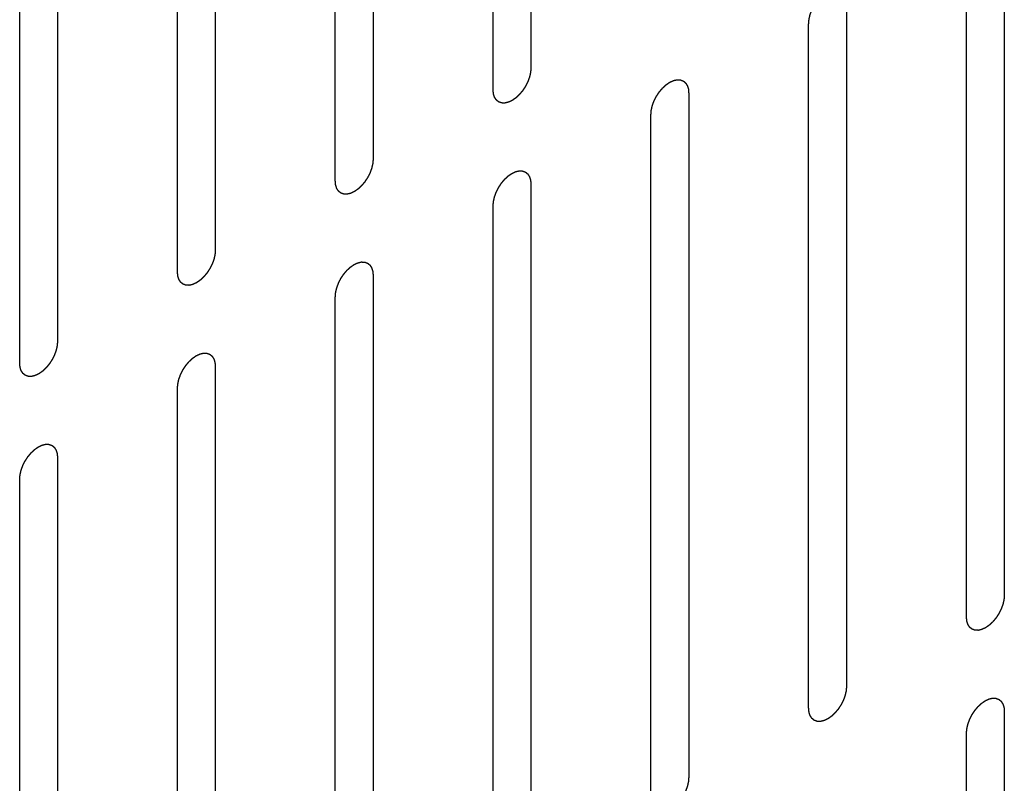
# Model space of a CAD drawing. Header units: inches. Extents: x 5 to 265, y 5 to 171.
# Tile 177 of 212: x 206.43 to 207.81, y 127 to 128.08. Entities that reach past the tile are written whole.
import ezdxf

# ---------------------------------------------------------------- set-up
doc = ezdxf.new("R2010")
doc.units = ezdxf.units.IN
doc.header["$LTSCALE"] = 14.96
doc.header["$MEASUREMENT"] = 0
doc.linetypes.add('HIDDEN', pattern=[0.2, 0.1, -0.1])
doc.layers.add('08_ALL_COSMETICS', color=7, linetype='CONTINUOUS')

msp = doc.modelspace()

# ---------------------------------------------------------------- linework, layer by layer
at = {"layer": '08_ALL_COSMETICS', "color": 7, "linetype": 'HIDDEN'}
for p, q in [((207.1454, 128.9671), (207.1454, 128.0077)), ((207.0924, 127.9771), (207.0924, 128.9365)), ((206.9241, 128.8394), (206.9241, 127.88)), ((206.8711, 127.8493), (206.8711, 128.8087)), ((206.7028, 128.7116), (206.7028, 127.7522)), ((206.6498, 127.7216), (206.6498, 128.681)), ((206.4815, 128.5838), (206.4815, 127.6244)), ((206.4284, 127.5938), (206.4284, 128.5532)), ((207.8094, 128.2278), (207.8094, 127.2684)), ((207.7564, 127.2378), (207.7564, 128.1972)), ((207.5881, 128.1), (207.5881, 127.1406)), ((207.535, 127.11), (207.535, 128.0694)), ((207.3668, 127.9722), (207.3668, 127.0128)), ((207.3137, 126.9822), (207.3137, 127.9416)), ((207.1454, 127.8444), (207.1454, 126.8851)), ((207.0924, 126.8544), (207.0924, 127.8138)), ((206.9241, 127.7167), (206.9241, 126.7573)), ((206.8711, 126.7267), (206.8711, 127.686)), ((206.7028, 127.5889), (206.7028, 126.6295)), ((206.6498, 126.5989), (206.6498, 127.5583)), ((206.4815, 127.4611), (206.4815, 126.5017)), ((206.4284, 126.4711), (206.4284, 127.4305)), ((207.8094, 127.1051), (207.8094, 126.1457)), ((207.7564, 126.1151), (207.7564, 127.0745))]:
    msp.add_line(p, q, dxfattribs=at)
for points in [[(207.535, 128.0694), (207.5351, 128.0699), (207.5352, 128.0709), (207.5353, 128.0725), (207.5354, 128.0738), (207.5355, 128.0747), (207.5355, 128.0752), (207.5355, 128.0756), (207.5357, 128.076), (207.5358, 128.0766), (207.536, 128.0775), (207.5363, 128.0789), (207.5366, 128.0803), (207.5368, 128.0812), (207.537, 128.0818), (207.537, 128.0822), (207.5372, 128.0826), (207.5374, 128.0832), (207.5378, 128.0842), (207.5383, 128.0855), (207.5388, 128.0869), (207.5391, 128.0879), (207.5393, 128.0885), (207.5395, 128.0889), (207.5397, 128.0893), (207.54, 128.0899), (207.5405, 128.0908), (207.5411, 128.0922), (207.5418, 128.0936), (207.5423, 128.0946), (207.5426, 128.0951), (207.5428, 128.0955), (207.5431, 128.0959), (207.5434, 128.0964), (207.544, 128.0973), (207.5448, 128.0986), (207.5456, 128.0998), (207.5462, 128.1007), (207.5466, 128.1012), (207.5468, 128.1016), (207.5471, 128.102), (207.5475, 128.1024), (207.5481, 128.1032), (207.5491, 128.1044), (207.55, 128.1055), (207.5507, 128.1063), (207.5511, 128.1067), (207.5514, 128.1071), (207.5517, 128.1074), (207.5521, 128.1078), (207.5528, 128.1084), (207.5538, 128.1094), (207.5549, 128.1103), (207.5556, 128.111), (207.556, 128.1114), (207.5563, 128.1117), (207.5567, 128.1119), (207.5571, 128.1122), (207.5579, 128.1127), (207.5589, 128.1135), (207.56, 128.1143), (207.5608, 128.1148), (207.5612, 128.1151), (207.5616, 128.1153), (207.5619, 128.1155), (207.5623, 128.1157), (207.5631, 128.116), (207.5641, 128.1165), (207.5652, 128.117), (207.566, 128.1174), (207.5664, 128.1175), (207.5667, 128.1177), (207.567, 128.1178), (207.5674, 128.1179), (207.5682, 128.118), (207.5692, 128.1183), (207.5702, 128.1185), (207.5709, 128.1187), (207.5714, 128.1188), (207.5717, 128.1189), (207.572, 128.1188), (207.5723, 128.1188), (207.573, 128.1188), (207.574, 128.1188), (207.5749, 128.1187), (207.5756, 128.1187), (207.5759, 128.1187), (207.5762, 128.1187), (207.5765, 128.1186), (207.5768, 128.1185), (207.5774, 128.1182), (207.5783, 128.1179), (207.5791, 128.1176), (207.5797, 128.1174), (207.5801, 128.1173), (207.5803, 128.1172), (207.5805, 128.117), (207.5808, 128.1168), (207.5813, 128.1164), (207.582, 128.1158), (207.5826, 128.1152), (207.5831, 128.1148), (207.5834, 128.1146), (207.5836, 128.1145), (207.5837, 128.1142), (207.584, 128.1139), (207.5843, 128.1133), (207.5848, 128.1125), (207.5853, 128.1117), (207.5857, 128.1112), (207.5859, 128.1108), (207.5861, 128.1106), (207.5861, 128.1103), (207.5863, 128.1099), (207.5865, 128.1092), (207.5868, 128.1082), (207.5871, 128.1072), (207.5873, 128.1065), (207.5875, 128.1061), (207.5876, 128.1058), (207.5876, 128.1054), (207.5876, 128.1049), (207.5877, 128.1041), (207.5878, 128.1029), (207.5879, 128.1014), (207.588, 128.1005), (207.5881, 128.1)], [(207.1454, 128.0077), (207.1454, 128.0072), (207.1453, 128.0062), (207.1452, 128.0046), (207.1451, 128.0033), (207.145, 128.0024), (207.145, 128.0019), (207.1449, 128.0015), (207.1448, 128.0011), (207.1447, 128.0005), (207.1445, 127.9996), (207.1442, 127.9982), (207.1439, 127.9968), (207.1437, 127.9959), (207.1435, 127.9953), (207.1434, 127.9949), (207.1433, 127.9945), (207.1431, 127.9939), (207.1427, 127.993), (207.1422, 127.9916), (207.1417, 127.9902), (207.1414, 127.9892), (207.1412, 127.9887), (207.141, 127.9882), (207.1408, 127.9878), (207.1405, 127.9873), (207.14, 127.9863), (207.1393, 127.9849), (207.1386, 127.9835), (207.1382, 127.9826), (207.1379, 127.982), (207.1377, 127.9816), (207.1374, 127.9812), (207.1371, 127.9807), (207.1365, 127.9798), (207.1357, 127.9786), (207.1348, 127.9773), (207.1343, 127.9764), (207.1339, 127.9759), (207.1337, 127.9755), (207.1334, 127.9752), (207.133, 127.9747), (207.1323, 127.9739), (207.1314, 127.9728), (207.1304, 127.9716), (207.1298, 127.9708), (207.1294, 127.9704), (207.1291, 127.97), (207.1288, 127.9698), (207.1284, 127.9694), (207.1277, 127.9687), (207.1266, 127.9677), (207.1256, 127.9668), (207.1249, 127.9661), (207.1245, 127.9657), (207.1242, 127.9654), (207.1238, 127.9652), (207.1234, 127.9649), (207.1226, 127.9644), (207.1215, 127.9636), (207.1204, 127.9629), (207.1197, 127.9623), (207.1192, 127.962), (207.1189, 127.9618), (207.1186, 127.9617), (207.1182, 127.9615), (207.1174, 127.9611), (207.1163, 127.9606), (207.1153, 127.9601), (207.1145, 127.9598), (207.1141, 127.9596), (207.1138, 127.9594), (207.1135, 127.9594), (207.113, 127.9593), (207.1123, 127.9591), (207.1113, 127.9589), (207.1103, 127.9586), (207.1095, 127.9585), (207.1091, 127.9584), (207.1088, 127.9583), (207.1085, 127.9583), (207.1081, 127.9583), (207.1075, 127.9583), (207.1065, 127.9584), (207.1056, 127.9584), (207.1049, 127.9584), (207.1045, 127.9585), (207.1042, 127.9584), (207.104, 127.9586), (207.1036, 127.9587), (207.1031, 127.9589), (207.1022, 127.9592), (207.1014, 127.9595), (207.1008, 127.9597), (207.1004, 127.9599), (207.1002, 127.9599), (207.1, 127.9601), (207.0997, 127.9604), (207.0992, 127.9608), (207.0985, 127.9613), (207.0978, 127.9619), (207.0974, 127.9623), (207.0971, 127.9625), (207.0969, 127.9627), (207.0967, 127.9629), (207.0965, 127.9632), (207.0962, 127.9638), (207.0957, 127.9646), (207.0952, 127.9654), (207.0948, 127.966), (207.0946, 127.9663), (207.0944, 127.9665), (207.0943, 127.9668), (207.0942, 127.9672), (207.094, 127.9679), (207.0937, 127.969), (207.0934, 127.97), (207.0931, 127.9707), (207.093, 127.9711), (207.0929, 127.9714), (207.0929, 127.9717), (207.0928, 127.9722), (207.0928, 127.9731), (207.0927, 127.9742), (207.0925, 127.9757), (207.0924, 127.9766), (207.0924, 127.9771)], [(207.3137, 127.9416), (207.3138, 127.9421), (207.3139, 127.9432), (207.314, 127.9447), (207.3141, 127.946), (207.3142, 127.9469), (207.3142, 127.9475), (207.3142, 127.9478), (207.3143, 127.9483), (207.3144, 127.9488), (207.3147, 127.9498), (207.315, 127.9511), (207.3153, 127.9525), (207.3155, 127.9535), (207.3156, 127.954), (207.3157, 127.9544), (207.3159, 127.9548), (207.3161, 127.9554), (207.3164, 127.9564), (207.3169, 127.9578), (207.3174, 127.9592), (207.3178, 127.9601), (207.318, 127.9607), (207.3181, 127.9611), (207.3184, 127.9615), (207.3186, 127.9621), (207.3191, 127.963), (207.3198, 127.9644), (207.3205, 127.9658), (207.321, 127.9668), (207.3213, 127.9673), (207.3215, 127.9677), (207.3217, 127.9681), (207.3221, 127.9686), (207.3227, 127.9695), (207.3235, 127.9708), (207.3243, 127.9721), (207.3249, 127.973), (207.3252, 127.9735), (207.3255, 127.9739), (207.3258, 127.9742), (207.3262, 127.9746), (207.3268, 127.9754), (207.3278, 127.9766), (207.3287, 127.9777), (207.3294, 127.9785), (207.3298, 127.979), (207.33, 127.9793), (207.3304, 127.9796), (207.3308, 127.98), (207.3315, 127.9806), (207.3325, 127.9816), (207.3336, 127.9826), (207.3343, 127.9832), (207.3347, 127.9836), (207.335, 127.9839), (207.3353, 127.9841), (207.3358, 127.9844), (207.3365, 127.985), (207.3376, 127.9857), (207.3387, 127.9865), (207.3395, 127.987), (207.3399, 127.9873), (207.3402, 127.9876), (207.3406, 127.9877), (207.341, 127.9879), (207.3417, 127.9882), (207.3428, 127.9887), (207.3439, 127.9892), (207.3446, 127.9896), (207.3451, 127.9898), (207.3454, 127.9899), (207.3457, 127.99), (207.3461, 127.9901), (207.3468, 127.9903), (207.3479, 127.9905), (207.3489, 127.9907), (207.3496, 127.9909), (207.35, 127.991), (207.3504, 127.9911), (207.3506, 127.991), (207.351, 127.991), (207.3517, 127.991), (207.3526, 127.991), (207.3536, 127.9909), (207.3542, 127.9909), (207.3546, 127.9909), (207.3549, 127.9909), (207.3552, 127.9908), (207.3555, 127.9907), (207.3561, 127.9904), (207.357, 127.9901), (207.3578, 127.9898), (207.3584, 127.9896), (207.3587, 127.9895), (207.359, 127.9894), (207.3592, 127.9892), (207.3595, 127.989), (207.3599, 127.9886), (207.3606, 127.988), (207.3613, 127.9875), (207.3618, 127.9871), (207.3621, 127.9868), (207.3623, 127.9867), (207.3624, 127.9864), (207.3626, 127.9861), (207.363, 127.9855), (207.3635, 127.9847), (207.364, 127.9839), (207.3644, 127.9834), (207.3646, 127.983), (207.3647, 127.9828), (207.3648, 127.9825), (207.3649, 127.9821), (207.3652, 127.9814), (207.3655, 127.9804), (207.3658, 127.9794), (207.366, 127.9787), (207.3661, 127.9783), (207.3663, 127.978), (207.3663, 127.9776), (207.3663, 127.9771), (207.3664, 127.9763), (207.3665, 127.9751), (207.3666, 127.9737), (207.3667, 127.9727), (207.3668, 127.9722)], [(206.9241, 127.88), (206.9241, 127.8794), (206.924, 127.8784), (206.9239, 127.8768), (206.9237, 127.8755), (206.9237, 127.8746), (206.9236, 127.8741), (206.9236, 127.8737), (206.9235, 127.8733), (206.9234, 127.8728), (206.9232, 127.8718), (206.9229, 127.8704), (206.9225, 127.8691), (206.9223, 127.8681), (206.9222, 127.8675), (206.9221, 127.8671), (206.922, 127.8667), (206.9218, 127.8662), (206.9214, 127.8652), (206.9209, 127.8638), (206.9204, 127.8624), (206.92, 127.8614), (206.9198, 127.8609), (206.9197, 127.8605), (206.9195, 127.86), (206.9192, 127.8595), (206.9187, 127.8585), (206.918, 127.8571), (206.9173, 127.8558), (206.9168, 127.8548), (206.9165, 127.8542), (206.9164, 127.8538), (206.9161, 127.8534), (206.9158, 127.8529), (206.9152, 127.852), (206.9143, 127.8508), (206.9135, 127.8495), (206.9129, 127.8486), (206.9126, 127.8481), (206.9124, 127.8477), (206.9121, 127.8474), (206.9117, 127.8469), (206.911, 127.8461), (206.9101, 127.845), (206.9091, 127.8439), (206.9084, 127.8431), (206.9081, 127.8426), (206.9078, 127.8423), (206.9075, 127.842), (206.9071, 127.8416), (206.9063, 127.8409), (206.9053, 127.84), (206.9043, 127.839), (206.9036, 127.8383), (206.9031, 127.838), (206.9028, 127.8376), (206.9025, 127.8374), (206.9021, 127.8371), (206.9013, 127.8366), (206.9002, 127.8358), (206.8991, 127.8351), (206.8984, 127.8346), (206.8979, 127.8343), (206.8976, 127.834), (206.8973, 127.8339), (206.8968, 127.8337), (206.8961, 127.8333), (206.895, 127.8328), (206.8939, 127.8323), (206.8932, 127.832), (206.8928, 127.8318), (206.8924, 127.8316), (206.8921, 127.8316), (206.8917, 127.8315), (206.891, 127.8313), (206.89, 127.8311), (206.8889, 127.8308), (206.8882, 127.8307), (206.8878, 127.8306), (206.8875, 127.8305), (206.8872, 127.8305), (206.8868, 127.8305), (206.8862, 127.8306), (206.8852, 127.8306), (206.8843, 127.8306), (206.8836, 127.8306), (206.8832, 127.8307), (206.8829, 127.8307), (206.8827, 127.8308), (206.8823, 127.8309), (206.8817, 127.8311), (206.8809, 127.8314), (206.88, 127.8317), (206.8794, 127.832), (206.8791, 127.8321), (206.8788, 127.8322), (206.8786, 127.8324), (206.8784, 127.8326), (206.8779, 127.833), (206.8772, 127.8335), (206.8765, 127.8341), (206.876, 127.8345), (206.8758, 127.8347), (206.8755, 127.8349), (206.8754, 127.8351), (206.8752, 127.8355), (206.8748, 127.836), (206.8743, 127.8368), (206.8738, 127.8376), (206.8735, 127.8382), (206.8733, 127.8385), (206.8731, 127.8387), (206.873, 127.8391), (206.8729, 127.8395), (206.8727, 127.8402), (206.8724, 127.8412), (206.872, 127.8422), (206.8718, 127.8429), (206.8717, 127.8433), (206.8716, 127.8436), (206.8716, 127.844), (206.8715, 127.8444), (206.8714, 127.8453), (206.8713, 127.8465), (206.8712, 127.8479), (206.8711, 127.8489), (206.8711, 127.8493)], [(207.0924, 127.8138), (207.0924, 127.8143), (207.0925, 127.8154), (207.0927, 127.8169), (207.0928, 127.8182), (207.0928, 127.8192), (207.0929, 127.8197), (207.0929, 127.8201), (207.093, 127.8205), (207.0931, 127.821), (207.0933, 127.822), (207.0937, 127.8234), (207.094, 127.8247), (207.0942, 127.8257), (207.0943, 127.8262), (207.0944, 127.8266), (207.0946, 127.8271), (207.0948, 127.8276), (207.0951, 127.8286), (207.0956, 127.83), (207.0961, 127.8314), (207.0965, 127.8324), (207.0967, 127.8329), (207.0968, 127.8333), (207.097, 127.8337), (207.0973, 127.8343), (207.0978, 127.8353), (207.0985, 127.8366), (207.0992, 127.838), (207.0997, 127.839), (207.1, 127.8395), (207.1002, 127.84), (207.1004, 127.8403), (207.1007, 127.8408), (207.1013, 127.8417), (207.1022, 127.843), (207.103, 127.8443), (207.1036, 127.8452), (207.1039, 127.8457), (207.1042, 127.8461), (207.1045, 127.8464), (207.1048, 127.8469), (207.1055, 127.8477), (207.1064, 127.8488), (207.1074, 127.8499), (207.1081, 127.8507), (207.1084, 127.8512), (207.1087, 127.8515), (207.109, 127.8518), (207.1094, 127.8522), (207.1102, 127.8529), (207.1112, 127.8538), (207.1122, 127.8548), (207.113, 127.8555), (207.1134, 127.8558), (207.1137, 127.8561), (207.114, 127.8563), (207.1144, 127.8567), (207.1152, 127.8572), (207.1163, 127.8579), (207.1174, 127.8587), (207.1182, 127.8592), (207.1186, 127.8595), (207.1189, 127.8598), (207.1192, 127.8599), (207.1197, 127.8601), (207.1204, 127.8604), (207.1215, 127.8609), (207.1226, 127.8614), (207.1233, 127.8618), (207.1237, 127.862), (207.1241, 127.8622), (207.1244, 127.8622), (207.1248, 127.8623), (207.1255, 127.8625), (207.1265, 127.8627), (207.1276, 127.8629), (207.1283, 127.8631), (207.1287, 127.8632), (207.129, 127.8633), (207.1293, 127.8633), (207.1297, 127.8633), (207.1304, 127.8632), (207.1313, 127.8632), (207.1323, 127.8632), (207.1329, 127.8631), (207.1333, 127.8631), (207.1336, 127.8631), (207.1338, 127.863), (207.1342, 127.8629), (207.1348, 127.8627), (207.1356, 127.8624), (207.1365, 127.862), (207.1371, 127.8618), (207.1374, 127.8617), (207.1377, 127.8616), (207.1379, 127.8614), (207.1381, 127.8612), (207.1386, 127.8608), (207.1393, 127.8602), (207.14, 127.8597), (207.1405, 127.8593), (207.1407, 127.8591), (207.141, 127.8589), (207.1411, 127.8586), (207.1413, 127.8583), (207.1417, 127.8578), (207.1422, 127.857), (207.1427, 127.8562), (207.143, 127.8556), (207.1432, 127.8553), (207.1434, 127.8551), (207.1435, 127.8547), (207.1436, 127.8543), (207.1438, 127.8536), (207.1442, 127.8526), (207.1445, 127.8516), (207.1447, 127.8509), (207.1448, 127.8505), (207.1449, 127.8502), (207.1449, 127.8498), (207.145, 127.8494), (207.1451, 127.8485), (207.1452, 127.8473), (207.1453, 127.8459), (207.1454, 127.8449), (207.1454, 127.8444)], [(206.7028, 127.7522), (206.7027, 127.7517), (206.7027, 127.7506), (206.7025, 127.7491), (206.7024, 127.7478), (206.7024, 127.7469), (206.7023, 127.7463), (206.7023, 127.7459), (206.7022, 127.7455), (206.7021, 127.745), (206.7018, 127.744), (206.7015, 127.7427), (206.7012, 127.7413), (206.701, 127.7403), (206.7009, 127.7398), (206.7008, 127.7394), (206.7006, 127.7389), (206.7004, 127.7384), (206.7001, 127.7374), (206.6996, 127.736), (206.6991, 127.7346), (206.6987, 127.7337), (206.6985, 127.7331), (206.6984, 127.7327), (206.6981, 127.7323), (206.6979, 127.7317), (206.6974, 127.7307), (206.6967, 127.7294), (206.696, 127.728), (206.6955, 127.727), (206.6952, 127.7265), (206.695, 127.726), (206.6948, 127.7257), (206.6944, 127.7252), (206.6939, 127.7243), (206.693, 127.723), (206.6922, 127.7217), (206.6916, 127.7208), (206.6913, 127.7203), (206.691, 127.7199), (206.6907, 127.7196), (206.6904, 127.7191), (206.6897, 127.7184), (206.6887, 127.7172), (206.6878, 127.7161), (206.6871, 127.7153), (206.6867, 127.7148), (206.6865, 127.7145), (206.6861, 127.7142), (206.6857, 127.7138), (206.685, 127.7131), (206.684, 127.7122), (206.683, 127.7112), (206.6822, 127.7106), (206.6818, 127.7102), (206.6815, 127.7099), (206.6812, 127.7097), (206.6807, 127.7094), (206.68, 127.7088), (206.6789, 127.7081), (206.6778, 127.7073), (206.677, 127.7068), (206.6766, 127.7065), (206.6763, 127.7062), (206.6759, 127.7061), (206.6755, 127.7059), (206.6748, 127.7056), (206.6737, 127.7051), (206.6726, 127.7046), (206.6719, 127.7042), (206.6714, 127.704), (206.6711, 127.7038), (206.6708, 127.7038), (206.6704, 127.7037), (206.6697, 127.7035), (206.6686, 127.7033), (206.6676, 127.7031), (206.6669, 127.7029), (206.6665, 127.7028), (206.6662, 127.7027), (206.6659, 127.7027), (206.6655, 127.7028), (206.6648, 127.7028), (206.6639, 127.7028), (206.6629, 127.7029), (206.6623, 127.7029), (206.6619, 127.7029), (206.6616, 127.7029), (206.6613, 127.703), (206.661, 127.7031), (206.6604, 127.7033), (206.6596, 127.7036), (206.6587, 127.704), (206.6581, 127.7042), (206.6578, 127.7043), (206.6575, 127.7044), (206.6573, 127.7046), (206.657, 127.7048), (206.6566, 127.7052), (206.6559, 127.7058), (206.6552, 127.7063), (206.6547, 127.7067), (206.6544, 127.707), (206.6542, 127.7071), (206.6541, 127.7074), (206.6539, 127.7077), (206.6535, 127.7082), (206.653, 127.709), (206.6525, 127.7098), (206.6521, 127.7104), (206.6519, 127.7107), (206.6518, 127.711), (206.6517, 127.7113), (206.6516, 127.7117), (206.6513, 127.7124), (206.651, 127.7134), (206.6507, 127.7144), (206.6505, 127.7151), (206.6504, 127.7155), (206.6503, 127.7158), (206.6502, 127.7162), (206.6502, 127.7166), (206.6501, 127.7175), (206.65, 127.7187), (206.6499, 127.7201), (206.6498, 127.7211), (206.6498, 127.7216)], [(206.8711, 127.686), (206.8711, 127.6866), (206.8712, 127.6876), (206.8713, 127.6892), (206.8714, 127.6905), (206.8715, 127.6914), (206.8716, 127.6919), (206.8716, 127.6923), (206.8717, 127.6927), (206.8718, 127.6932), (206.872, 127.6942), (206.8723, 127.6956), (206.8726, 127.6969), (206.8729, 127.6979), (206.873, 127.6985), (206.8731, 127.6989), (206.8732, 127.6993), (206.8734, 127.6998), (206.8738, 127.7008), (206.8743, 127.7022), (206.8748, 127.7036), (206.8752, 127.7046), (206.8754, 127.7051), (206.8755, 127.7055), (206.8757, 127.706), (206.876, 127.7065), (206.8765, 127.7075), (206.8772, 127.7089), (206.8779, 127.7102), (206.8784, 127.7112), (206.8786, 127.7118), (206.8788, 127.7122), (206.8791, 127.7126), (206.8794, 127.7131), (206.88, 127.714), (206.8808, 127.7152), (206.8817, 127.7165), (206.8823, 127.7174), (206.8826, 127.7179), (206.8828, 127.7183), (206.8831, 127.7186), (206.8835, 127.7191), (206.8842, 127.7199), (206.8851, 127.721), (206.8861, 127.7221), (206.8867, 127.7229), (206.8871, 127.7234), (206.8874, 127.7238), (206.8877, 127.724), (206.8881, 127.7244), (206.8888, 127.7251), (206.8899, 127.726), (206.8909, 127.727), (206.8916, 127.7277), (206.892, 127.728), (206.8923, 127.7284), (206.8927, 127.7286), (206.8931, 127.7289), (206.8939, 127.7294), (206.895, 127.7302), (206.8961, 127.7309), (206.8968, 127.7314), (206.8973, 127.7317), (206.8976, 127.732), (206.8979, 127.7321), (206.8983, 127.7323), (206.8991, 127.7327), (206.9002, 127.7332), (206.9012, 127.7337), (206.902, 127.734), (206.9024, 127.7342), (206.9027, 127.7344), (206.9031, 127.7344), (206.9035, 127.7345), (206.9042, 127.7347), (206.9052, 127.7349), (206.9063, 127.7352), (206.907, 127.7353), (206.9074, 127.7354), (206.9077, 127.7355), (206.908, 127.7355), (206.9084, 127.7355), (206.909, 127.7354), (206.91, 127.7354), (206.9109, 127.7354), (206.9116, 127.7354), (206.912, 127.7353), (206.9123, 127.7354), (206.9125, 127.7352), (206.9129, 127.7351), (206.9135, 127.7349), (206.9143, 127.7346), (206.9152, 127.7343), (206.9158, 127.734), (206.9161, 127.7339), (206.9164, 127.7338), (206.9165, 127.7337), (206.9168, 127.7334), (206.9173, 127.733), (206.918, 127.7325), (206.9187, 127.7319), (206.9192, 127.7315), (206.9194, 127.7313), (206.9196, 127.7311), (206.9198, 127.7309), (206.92, 127.7305), (206.9203, 127.73), (206.9209, 127.7292), (206.9214, 127.7284), (206.9217, 127.7278), (206.9219, 127.7275), (206.9221, 127.7273), (206.9222, 127.7269), (206.9223, 127.7265), (206.9225, 127.7258), (206.9228, 127.7248), (206.9231, 127.7238), (206.9234, 127.7231), (206.9235, 127.7227), (206.9236, 127.7224), (206.9236, 127.722), (206.9237, 127.7216), (206.9237, 127.7207), (206.9238, 127.7195), (206.924, 127.7181), (206.9241, 127.7171), (206.9241, 127.7167)], [(206.4815, 127.6244), (206.4814, 127.6239), (206.4813, 127.6228), (206.4812, 127.6213), (206.4811, 127.62), (206.481, 127.6191), (206.481, 127.6186), (206.481, 127.6182), (206.4809, 127.6177), (206.4807, 127.6172), (206.4805, 127.6162), (206.4802, 127.6149), (206.4799, 127.6135), (206.4797, 127.6125), (206.4796, 127.612), (206.4795, 127.6116), (206.4793, 127.6112), (206.4791, 127.6106), (206.4788, 127.6096), (206.4782, 127.6082), (206.4777, 127.6068), (206.4774, 127.6059), (206.4772, 127.6053), (206.477, 127.6049), (206.4768, 127.6045), (206.4765, 127.6039), (206.4761, 127.603), (206.4754, 127.6016), (206.4747, 127.6002), (206.4742, 127.5992), (206.4739, 127.5987), (206.4737, 127.5983), (206.4734, 127.5979), (206.4731, 127.5974), (206.4725, 127.5965), (206.4717, 127.5952), (206.4709, 127.5939), (206.4703, 127.5931), (206.4699, 127.5925), (206.4697, 127.5922), (206.4694, 127.5918), (206.469, 127.5914), (206.4684, 127.5906), (206.4674, 127.5894), (206.4665, 127.5883), (206.4658, 127.5875), (206.4654, 127.5871), (206.4651, 127.5867), (206.4648, 127.5864), (206.4644, 127.586), (206.4637, 127.5854), (206.4627, 127.5844), (206.4616, 127.5834), (206.4609, 127.5828), (206.4605, 127.5824), (206.4602, 127.5821), (206.4599, 127.5819), (206.4594, 127.5816), (206.4587, 127.581), (206.4576, 127.5803), (206.4565, 127.5795), (206.4557, 127.579), (206.4553, 127.5787), (206.4549, 127.5785), (206.4546, 127.5783), (206.4542, 127.5781), (206.4534, 127.5778), (206.4524, 127.5773), (206.4513, 127.5768), (206.4505, 127.5764), (206.4501, 127.5762), (206.4498, 127.5761), (206.4495, 127.576), (206.4491, 127.5759), (206.4484, 127.5758), (206.4473, 127.5755), (206.4463, 127.5753), (206.4456, 127.5751), (206.4452, 127.575), (206.4448, 127.5749), (206.4446, 127.575), (206.4442, 127.575), (206.4435, 127.575), (206.4426, 127.575), (206.4416, 127.5751), (206.4409, 127.5751), (206.4406, 127.5751), (206.4403, 127.5751), (206.44, 127.5752), (206.4397, 127.5753), (206.4391, 127.5756), (206.4382, 127.5759), (206.4374, 127.5762), (206.4368, 127.5764), (206.4365, 127.5765), (206.4362, 127.5766), (206.436, 127.5768), (206.4357, 127.577), (206.4352, 127.5774), (206.4346, 127.578), (206.4339, 127.5785), (206.4334, 127.5789), (206.4331, 127.5792), (206.4329, 127.5793), (206.4328, 127.5796), (206.4326, 127.5799), (206.4322, 127.5805), (206.4317, 127.5813), (206.4312, 127.5821), (206.4308, 127.5826), (206.4306, 127.583), (206.4304, 127.5832), (206.4304, 127.5835), (206.4302, 127.5839), (206.43, 127.5846), (206.4297, 127.5856), (206.4294, 127.5866), (206.4292, 127.5873), (206.4291, 127.5877), (206.4289, 127.588), (206.4289, 127.5884), (206.4289, 127.5889), (206.4288, 127.5897), (206.4287, 127.5909), (206.4286, 127.5923), (206.4285, 127.5933), (206.4284, 127.5938)], [(206.6498, 127.5583), (206.6498, 127.5588), (206.6499, 127.5598), (206.65, 127.5614), (206.6501, 127.5627), (206.6502, 127.5636), (206.6502, 127.5641), (206.6502, 127.5645), (206.6504, 127.5649), (206.6505, 127.5655), (206.6507, 127.5664), (206.651, 127.5678), (206.6513, 127.5692), (206.6515, 127.5701), (206.6517, 127.5707), (206.6517, 127.5711), (206.6519, 127.5715), (206.6521, 127.5721), (206.6525, 127.573), (206.653, 127.5744), (206.6535, 127.5758), (206.6538, 127.5768), (206.654, 127.5773), (206.6542, 127.5778), (206.6544, 127.5782), (206.6547, 127.5787), (206.6552, 127.5797), (206.6559, 127.5811), (206.6565, 127.5825), (206.657, 127.5834), (206.6573, 127.584), (206.6575, 127.5844), (206.6578, 127.5848), (206.6581, 127.5853), (206.6587, 127.5862), (206.6595, 127.5874), (206.6604, 127.5887), (206.6609, 127.5896), (206.6613, 127.5901), (206.6615, 127.5905), (206.6618, 127.5908), (206.6622, 127.5913), (206.6629, 127.5921), (206.6638, 127.5932), (206.6648, 127.5944), (206.6654, 127.5952), (206.6658, 127.5956), (206.6661, 127.596), (206.6664, 127.5962), (206.6668, 127.5966), (206.6675, 127.5973), (206.6686, 127.5983), (206.6696, 127.5992), (206.6703, 127.5999), (206.6707, 127.6003), (206.671, 127.6006), (206.6714, 127.6008), (206.6718, 127.6011), (206.6726, 127.6016), (206.6736, 127.6024), (206.6747, 127.6031), (206.6755, 127.6037), (206.6759, 127.604), (206.6763, 127.6042), (206.6766, 127.6043), (206.677, 127.6045), (206.6778, 127.6049), (206.6788, 127.6054), (206.6799, 127.6059), (206.6807, 127.6062), (206.6811, 127.6064), (206.6814, 127.6066), (206.6817, 127.6066), (206.6821, 127.6067), (206.6829, 127.6069), (206.6839, 127.6071), (206.6849, 127.6074), (206.6857, 127.6076), (206.6861, 127.6076), (206.6864, 127.6077), (206.6867, 127.6077), (206.687, 127.6077), (206.6877, 127.6077), (206.6887, 127.6076), (206.6896, 127.6076), (206.6903, 127.6076), (206.6907, 127.6076), (206.691, 127.6076), (206.6912, 127.6074), (206.6915, 127.6073), (206.6921, 127.6071), (206.693, 127.6068), (206.6938, 127.6065), (206.6944, 127.6063), (206.6948, 127.6061), (206.695, 127.6061), (206.6952, 127.6059), (206.6955, 127.6057), (206.696, 127.6053), (206.6967, 127.6047), (206.6973, 127.6041), (206.6978, 127.6037), (206.6981, 127.6035), (206.6983, 127.6033), (206.6985, 127.6031), (206.6987, 127.6028), (206.699, 127.6022), (206.6995, 127.6014), (206.7, 127.6006), (206.7004, 127.6), (206.7006, 127.5997), (206.7008, 127.5995), (206.7008, 127.5992), (206.701, 127.5988), (206.7012, 127.5981), (206.7015, 127.5971), (206.7018, 127.596), (206.702, 127.5953), (206.7022, 127.5949), (206.7023, 127.5946), (206.7023, 127.5943), (206.7023, 127.5938), (206.7024, 127.593), (206.7025, 127.5918), (206.7027, 127.5903), (206.7027, 127.5894), (206.7028, 127.5889)], [(206.4284, 127.4305), (206.4285, 127.431), (206.4286, 127.432), (206.4287, 127.4336), (206.4288, 127.4349), (206.4289, 127.4358), (206.4289, 127.4363), (206.4289, 127.4367), (206.429, 127.4371), (206.4292, 127.4377), (206.4294, 127.4386), (206.4297, 127.44), (206.43, 127.4414), (206.4302, 127.4423), (206.4303, 127.4429), (206.4304, 127.4433), (206.4306, 127.4437), (206.4308, 127.4443), (206.4311, 127.4453), (206.4316, 127.4466), (206.4322, 127.448), (206.4325, 127.449), (206.4327, 127.4496), (206.4328, 127.45), (206.4331, 127.4504), (206.4333, 127.451), (206.4338, 127.4519), (206.4345, 127.4533), (206.4352, 127.4547), (206.4357, 127.4557), (206.436, 127.4562), (206.4362, 127.4566), (206.4364, 127.457), (206.4368, 127.4575), (206.4374, 127.4584), (206.4382, 127.4597), (206.439, 127.4609), (206.4396, 127.4618), (206.4399, 127.4623), (206.4402, 127.4627), (206.4405, 127.4631), (206.4409, 127.4635), (206.4415, 127.4643), (206.4425, 127.4654), (206.4434, 127.4666), (206.4441, 127.4674), (206.4445, 127.4678), (206.4447, 127.4682), (206.4451, 127.4685), (206.4455, 127.4688), (206.4462, 127.4695), (206.4472, 127.4705), (206.4483, 127.4714), (206.449, 127.4721), (206.4494, 127.4725), (206.4497, 127.4728), (206.45, 127.473), (206.4505, 127.4733), (206.4512, 127.4738), (206.4523, 127.4746), (206.4534, 127.4753), (206.4542, 127.4759), (206.4546, 127.4762), (206.4549, 127.4764), (206.4553, 127.4766), (206.4557, 127.4768), (206.4564, 127.4771), (206.4575, 127.4776), (206.4586, 127.4781), (206.4593, 127.4785), (206.4598, 127.4786), (206.4601, 127.4788), (206.4604, 127.4789), (206.4608, 127.479), (206.4615, 127.4791), (206.4626, 127.4794), (206.4636, 127.4796), (206.4643, 127.4798), (206.4647, 127.4799), (206.4651, 127.48), (206.4653, 127.4799), (206.4657, 127.4799), (206.4664, 127.4799), (206.4673, 127.4799), (206.4683, 127.4798), (206.469, 127.4798), (206.4693, 127.4798), (206.4696, 127.4798), (206.4699, 127.4797), (206.4702, 127.4796), (206.4708, 127.4793), (206.4717, 127.479), (206.4725, 127.4787), (206.4731, 127.4785), (206.4734, 127.4784), (206.4737, 127.4783), (206.4739, 127.4781), (206.4742, 127.4779), (206.4747, 127.4775), (206.4753, 127.4769), (206.476, 127.4763), (206.4765, 127.4759), (206.4768, 127.4757), (206.477, 127.4756), (206.4771, 127.4753), (206.4773, 127.475), (206.4777, 127.4744), (206.4782, 127.4736), (206.4787, 127.4728), (206.4791, 127.4723), (206.4793, 127.4719), (206.4794, 127.4717), (206.4795, 127.4714), (206.4796, 127.471), (206.4799, 127.4703), (206.4802, 127.4693), (206.4805, 127.4683), (206.4807, 127.4676), (206.4808, 127.4671), (206.481, 127.4669), (206.481, 127.4665), (206.481, 127.466), (206.4811, 127.4652), (206.4812, 127.464), (206.4813, 127.4625), (206.4814, 127.4616), (206.4815, 127.4611)], [(207.8094, 127.2684), (207.8094, 127.2679), (207.8093, 127.2668), (207.8092, 127.2653), (207.809, 127.264), (207.809, 127.2631), (207.8089, 127.2625), (207.8089, 127.2622), (207.8088, 127.2617), (207.8087, 127.2612), (207.8085, 127.2602), (207.8082, 127.2589), (207.8078, 127.2575), (207.8076, 127.2565), (207.8075, 127.256), (207.8074, 127.2556), (207.8072, 127.2552), (207.8071, 127.2546), (207.8067, 127.2536), (207.8062, 127.2522), (207.8057, 127.2508), (207.8053, 127.2499), (207.8051, 127.2493), (207.805, 127.2489), (207.8048, 127.2485), (207.8045, 127.2479), (207.804, 127.247), (207.8033, 127.2456), (207.8026, 127.2442), (207.8021, 127.2432), (207.8018, 127.2427), (207.8016, 127.2422), (207.8014, 127.2419), (207.8011, 127.2414), (207.8005, 127.2405), (207.7996, 127.2392), (207.7988, 127.2379), (207.7982, 127.237), (207.7979, 127.2365), (207.7976, 127.2361), (207.7974, 127.2358), (207.797, 127.2354), (207.7963, 127.2346), (207.7954, 127.2334), (207.7944, 127.2323), (207.7937, 127.2315), (207.7934, 127.231), (207.7931, 127.2307), (207.7928, 127.2304), (207.7924, 127.23), (207.7916, 127.2294), (207.7906, 127.2284), (207.7896, 127.2274), (207.7889, 127.2268), (207.7884, 127.2264), (207.7881, 127.2261), (207.7878, 127.2259), (207.7874, 127.2256), (207.7866, 127.225), (207.7855, 127.2243), (207.7844, 127.2235), (207.7837, 127.223), (207.7832, 127.2227), (207.7829, 127.2224), (207.7826, 127.2223), (207.7821, 127.2221), (207.7814, 127.2218), (207.7803, 127.2213), (207.7792, 127.2208), (207.7785, 127.2204), (207.7781, 127.2202), (207.7777, 127.2201), (207.7774, 127.22), (207.777, 127.2199), (207.7763, 127.2197), (207.7753, 127.2195), (207.7742, 127.2193), (207.7735, 127.2191), (207.7731, 127.219), (207.7728, 127.2189), (207.7725, 127.219), (207.7721, 127.219), (207.7715, 127.219), (207.7705, 127.219), (207.7695, 127.2191), (207.7689, 127.2191), (207.7685, 127.2191), (207.7682, 127.2191), (207.768, 127.2192), (207.7676, 127.2193), (207.767, 127.2195), (207.7662, 127.2199), (207.7653, 127.2202), (207.7647, 127.2204), (207.7644, 127.2205), (207.7641, 127.2206), (207.7639, 127.2208), (207.7637, 127.221), (207.7632, 127.2214), (207.7625, 127.222), (207.7618, 127.2225), (207.7613, 127.2229), (207.7611, 127.2232), (207.7608, 127.2233), (207.7607, 127.2236), (207.7605, 127.2239), (207.7601, 127.2245), (207.7596, 127.2253), (207.7591, 127.2261), (207.7588, 127.2266), (207.7586, 127.2269), (207.7584, 127.2272), (207.7583, 127.2275), (207.7582, 127.2279), (207.758, 127.2286), (207.7576, 127.2296), (207.7573, 127.2306), (207.7571, 127.2313), (207.757, 127.2317), (207.7569, 127.232), (207.7569, 127.2324), (207.7568, 127.2329), (207.7567, 127.2337), (207.7566, 127.2349), (207.7565, 127.2363), (207.7564, 127.2373), (207.7564, 127.2378)], [(207.5881, 127.1406), (207.588, 127.1401), (207.588, 127.1391), (207.5878, 127.1375), (207.5877, 127.1362), (207.5877, 127.1353), (207.5876, 127.1348), (207.5876, 127.1344), (207.5875, 127.134), (207.5874, 127.1334), (207.5871, 127.1325), (207.5868, 127.1311), (207.5865, 127.1297), (207.5863, 127.1287), (207.5862, 127.1282), (207.5861, 127.1278), (207.5859, 127.1274), (207.5857, 127.1268), (207.5854, 127.1258), (207.5849, 127.1244), (207.5844, 127.1231), (207.584, 127.1221), (207.5838, 127.1215), (207.5837, 127.1211), (207.5834, 127.1207), (207.5832, 127.1201), (207.5827, 127.1192), (207.582, 127.1178), (207.5813, 127.1164), (207.5808, 127.1154), (207.5805, 127.1149), (207.5803, 127.1145), (207.5801, 127.1141), (207.5797, 127.1136), (207.5791, 127.1127), (207.5783, 127.1114), (207.5775, 127.1102), (207.5769, 127.1093), (207.5766, 127.1088), (207.5763, 127.1084), (207.576, 127.108), (207.5757, 127.1076), (207.575, 127.1068), (207.574, 127.1056), (207.5731, 127.1045), (207.5724, 127.1037), (207.572, 127.1033), (207.5718, 127.1029), (207.5714, 127.1026), (207.571, 127.1022), (207.5703, 127.1016), (207.5693, 127.1006), (207.5682, 127.0997), (207.5675, 127.099), (207.5671, 127.0986), (207.5668, 127.0983), (207.5665, 127.0981), (207.566, 127.0978), (207.5653, 127.0973), (207.5642, 127.0965), (207.5631, 127.0957), (207.5623, 127.0952), (207.5619, 127.0949), (207.5616, 127.0947), (207.5612, 127.0945), (207.5608, 127.0943), (207.5601, 127.094), (207.559, 127.0935), (207.5579, 127.093), (207.5572, 127.0926), (207.5567, 127.0924), (207.5564, 127.0923), (207.5561, 127.0922), (207.5557, 127.0921), (207.555, 127.092), (207.5539, 127.0917), (207.5529, 127.0915), (207.5522, 127.0913), (207.5518, 127.0912), (207.5515, 127.0911), (207.5512, 127.0912), (207.5508, 127.0912), (207.5501, 127.0912), (207.5492, 127.0912), (207.5482, 127.0913), (207.5476, 127.0913), (207.5472, 127.0913), (207.5469, 127.0913), (207.5466, 127.0914), (207.5463, 127.0915), (207.5457, 127.0918), (207.5449, 127.0921), (207.544, 127.0924), (207.5434, 127.0926), (207.5431, 127.0927), (207.5428, 127.0928), (207.5426, 127.093), (207.5423, 127.0932), (207.5419, 127.0936), (207.5412, 127.0942), (207.5405, 127.0948), (207.54, 127.0951), (207.5397, 127.0954), (207.5395, 127.0955), (207.5394, 127.0958), (207.5392, 127.0961), (207.5388, 127.0967), (207.5383, 127.0975), (207.5378, 127.0983), (207.5374, 127.0988), (207.5372, 127.0992), (207.5371, 127.0994), (207.537, 127.0997), (207.5369, 127.1001), (207.5366, 127.1008), (207.5363, 127.1018), (207.536, 127.1028), (207.5358, 127.1035), (207.5357, 127.1039), (207.5356, 127.1042), (207.5355, 127.1046), (207.5355, 127.1051), (207.5354, 127.1059), (207.5353, 127.1071), (207.5352, 127.1086), (207.5351, 127.1095), (207.535, 127.11)], [(207.7564, 127.0745), (207.7564, 127.075), (207.7565, 127.076), (207.7566, 127.0776), (207.7567, 127.0789), (207.7568, 127.0798), (207.7568, 127.0803), (207.7569, 127.0807), (207.757, 127.0811), (207.7571, 127.0817), (207.7573, 127.0826), (207.7576, 127.084), (207.7579, 127.0854), (207.7582, 127.0863), (207.7583, 127.0869), (207.7584, 127.0873), (207.7585, 127.0877), (207.7587, 127.0883), (207.7591, 127.0892), (207.7596, 127.0906), (207.7601, 127.092), (207.7604, 127.093), (207.7607, 127.0936), (207.7608, 127.094), (207.761, 127.0944), (207.7613, 127.0949), (207.7618, 127.0959), (207.7625, 127.0973), (207.7632, 127.0987), (207.7636, 127.0996), (207.7639, 127.1002), (207.7641, 127.1006), (207.7644, 127.101), (207.7647, 127.1015), (207.7653, 127.1024), (207.7661, 127.1037), (207.767, 127.1049), (207.7676, 127.1058), (207.7679, 127.1063), (207.7681, 127.1067), (207.7684, 127.107), (207.7688, 127.1075), (207.7695, 127.1083), (207.7704, 127.1094), (207.7714, 127.1106), (207.772, 127.1114), (207.7724, 127.1118), (207.7727, 127.1122), (207.773, 127.1125), (207.7734, 127.1128), (207.7741, 127.1135), (207.7752, 127.1145), (207.7762, 127.1154), (207.7769, 127.1161), (207.7773, 127.1165), (207.7776, 127.1168), (207.778, 127.117), (207.7784, 127.1173), (207.7792, 127.1178), (207.7803, 127.1186), (207.7814, 127.1193), (207.7821, 127.1199), (207.7826, 127.1202), (207.7829, 127.1204), (207.7832, 127.1205), (207.7836, 127.1208), (207.7844, 127.1211), (207.7855, 127.1216), (207.7865, 127.1221), (207.7873, 127.1224), (207.7877, 127.1226), (207.788, 127.1228), (207.7883, 127.1229), (207.7888, 127.123), (207.7895, 127.1231), (207.7905, 127.1234), (207.7915, 127.1236), (207.7923, 127.1238), (207.7927, 127.1238), (207.793, 127.1239), (207.7933, 127.1239), (207.7937, 127.1239), (207.7943, 127.1239), (207.7953, 127.1238), (207.7962, 127.1238), (207.7969, 127.1238), (207.7973, 127.1238), (207.7976, 127.1238), (207.7978, 127.1237), (207.7982, 127.1235), (207.7987, 127.1233), (207.7996, 127.123), (207.8004, 127.1227), (207.801, 127.1225), (207.8014, 127.1223), (207.8017, 127.1223), (207.8018, 127.1221), (207.8021, 127.1219), (207.8026, 127.1215), (207.8033, 127.1209), (207.804, 127.1203), (207.8044, 127.1199), (207.8047, 127.1197), (207.8049, 127.1196), (207.8051, 127.1193), (207.8053, 127.119), (207.8056, 127.1184), (207.8061, 127.1176), (207.8067, 127.1168), (207.807, 127.1162), (207.8072, 127.1159), (207.8074, 127.1157), (207.8075, 127.1154), (207.8076, 127.115), (207.8078, 127.1143), (207.8081, 127.1133), (207.8084, 127.1123), (207.8087, 127.1116), (207.8088, 127.1111), (207.8089, 127.1109), (207.8089, 127.1105), (207.809, 127.11), (207.809, 127.1092), (207.8091, 127.108), (207.8093, 127.1065), (207.8094, 127.1056), (207.8094, 127.1051)], [(207.3668, 127.0128), (207.3667, 127.0123), (207.3666, 127.0113), (207.3665, 127.0097), (207.3664, 127.0084), (207.3663, 127.0075), (207.3663, 127.007), (207.3663, 127.0066), (207.3662, 127.0062), (207.366, 127.0056), (207.3658, 127.0047), (207.3655, 127.0033), (207.3652, 127.0019), (207.365, 127.001), (207.3648, 127.0004), (207.3648, 127), (207.3646, 126.9996), (207.3644, 126.999), (207.364, 126.9981), (207.3635, 126.9967), (207.363, 126.9953), (207.3627, 126.9943), (207.3625, 126.9937), (207.3623, 126.9933), (207.3621, 126.9929), (207.3618, 126.9924), (207.3614, 126.9914), (207.3607, 126.99), (207.36, 126.9886), (207.3595, 126.9877), (207.3592, 126.9871), (207.359, 126.9867), (207.3587, 126.9863), (207.3584, 126.9858), (207.3578, 126.9849), (207.357, 126.9836), (207.3562, 126.9824), (207.3556, 126.9815), (207.3552, 126.981), (207.355, 126.9806), (207.3547, 126.9803), (207.3543, 126.9798), (207.3537, 126.979), (207.3527, 126.9779), (207.3518, 126.9767), (207.3511, 126.9759), (207.3507, 126.9755), (207.3504, 126.9751), (207.3501, 126.9749), (207.3497, 126.9745), (207.349, 126.9738), (207.348, 126.9728), (207.3469, 126.9719), (207.3462, 126.9712), (207.3458, 126.9708), (207.3455, 126.9705), (207.3452, 126.9703), (207.3447, 126.97), (207.344, 126.9695), (207.3429, 126.9687), (207.3418, 126.968), (207.341, 126.9674), (207.3406, 126.9671), (207.3402, 126.9669), (207.3399, 126.9668), (207.3395, 126.9666), (207.3387, 126.9662), (207.3377, 126.9657), (207.3366, 126.9652), (207.3358, 126.9649), (207.3354, 126.9647), (207.3351, 126.9645), (207.3348, 126.9644), (207.3344, 126.9643), (207.3336, 126.9642), (207.3326, 126.9639), (207.3316, 126.9637), (207.3309, 126.9635), (207.3304, 126.9635), (207.3301, 126.9634), (207.3299, 126.9634), (207.3295, 126.9634), (207.3288, 126.9634), (207.3279, 126.9635), (207.3269, 126.9635), (207.3262, 126.9635), (207.3259, 126.9635), (207.3256, 126.9635), (207.3253, 126.9636), (207.325, 126.9638), (207.3244, 126.964), (207.3235, 126.9643), (207.3227, 126.9646), (207.3221, 126.9648), (207.3217, 126.965), (207.3215, 126.965), (207.3213, 126.9652), (207.321, 126.9654), (207.3205, 126.9658), (207.3198, 126.9664), (207.3192, 126.967), (207.3187, 126.9674), (207.3184, 126.9676), (207.3182, 126.9677), (207.3181, 126.968), (207.3178, 126.9683), (207.3175, 126.9689), (207.317, 126.9697), (207.3165, 126.9705), (207.3161, 126.9711), (207.3159, 126.9714), (207.3157, 126.9716), (207.3157, 126.9719), (207.3155, 126.9723), (207.3153, 126.973), (207.315, 126.974), (207.3147, 126.9751), (207.3145, 126.9758), (207.3143, 126.9762), (207.3142, 126.9764), (207.3142, 126.9768), (207.3142, 126.9773), (207.3141, 126.9781), (207.314, 126.9793), (207.3139, 126.9808), (207.3138, 126.9817), (207.3137, 126.9822)]]:
    msp.add_open_spline(points, degree=3, knots=[0, 0, 0, 0, 0.015625, 0.03125, 0.046875, 0.054688, 0.058594, 0.0625, 0.066406, 0.070312, 0.078125, 0.09375, 0.109375, 0.117188, 0.121094, 0.125, 0.128906, 0.132812, 0.140625, 0.15625, 0.171875, 0.179688, 0.183594, 0.1875, 0.191406, 0.195312, 0.203125, 0.21875, 0.234375, 0.242188, 0.246094, 0.25, 0.253906, 0.257812, 0.265625, 0.28125, 0.296875, 0.304688, 0.308594, 0.3125, 0.316406, 0.320312, 0.328125, 0.34375, 0.359375, 0.367188, 0.371094, 0.375, 0.378906, 0.382812, 0.390625, 0.40625, 0.421875, 0.429688, 0.433594, 0.4375, 0.441406, 0.445312, 0.453125, 0.46875, 0.484375, 0.492188, 0.496094, 0.5, 0.503906, 0.507812, 0.515625, 0.53125, 0.546875, 0.554688, 0.558594, 0.5625, 0.566406, 0.570312, 0.578125, 0.59375, 0.609375, 0.617188, 0.621094, 0.625, 0.628906, 0.632812, 0.640625, 0.65625, 0.671875, 0.679688, 0.683594, 0.6875, 0.691406, 0.695312, 0.703125, 0.71875, 0.734375, 0.742188, 0.746094, 0.75, 0.753906, 0.757812, 0.765625, 0.78125, 0.796875, 0.804688, 0.808594, 0.8125, 0.816406, 0.820312, 0.828125, 0.84375, 0.859375, 0.867188, 0.871094, 0.875, 0.878906, 0.882812, 0.890625, 0.90625, 0.921875, 0.929688, 0.933594, 0.9375, 0.941406, 0.945312, 0.953125, 0.96875, 0.984375, 1, 1, 1, 1], dxfattribs=at)

doc.saveas('drawing.dxf')
